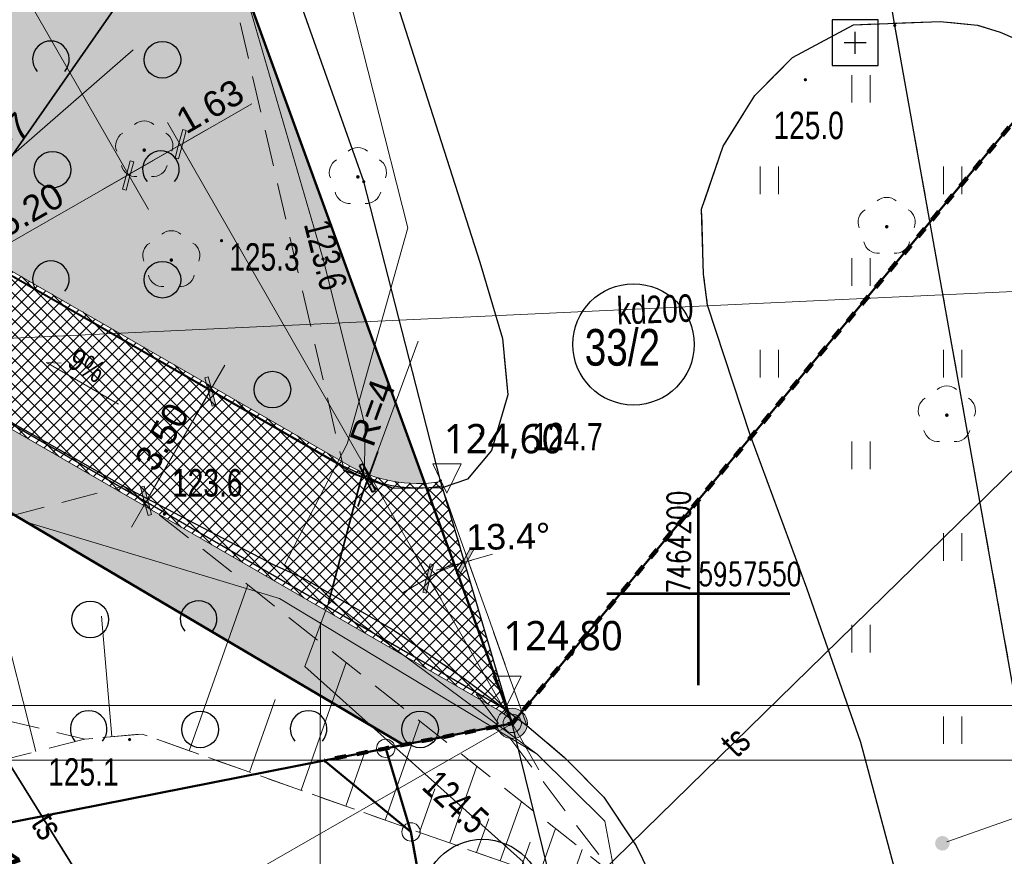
# Model space of a CAD drawing. Header units: metres. Extents: x 7464056 to 7464277, y 5957530 to 5957827.
# Tile 5 of 26: x 7464181 to 7464208, y 5957543 to 5957566. Entities that reach past the tile are written whole.
import ezdxf
from ezdxf.enums import TextEntityAlignment as Align

# ---------------------------------------------------------------- set-up
doc = ezdxf.new("R2010")
doc.units = ezdxf.units.M
doc.header["$MEASUREMENT"] = 0
for name, pattern in [('1', [0.6, 0.3, -0.3]), ('1.0_0.5', [1.5, 1, -0.5]), ('1.5_0.5', [2, 1.5, -0.5]), ('219-500', [0]), ('egug-500', [1, 0.5, -0.5])]:
    doc.linetypes.add(name, pattern=pattern)
doc.layers.get('0').update_dxf_attribs({"color": 2, "linetype": 'CONTINUOUS', "lineweight": 5})
doc.layers.get('Defpoints').update_dxf_attribs({"linetype": 'CONTINUOUS'})
for name, color, linetype in [('000 Inne (niezydentyfikowane)', 7, 'CONTINUOUS'), ('202-punkt graniczny', 1, 'CONTINUOUS'), ('203-punkt graniczny', 7, 'CONTINUOUS'), ('218-kontur użytku gruntowego', 7, 'CONTINUOUS'), ('drzewo liściaste', 7, 'CONTINUOUS'), ('jezdnia', 7, 'CONTINUOUS'), ('krawężnik', 7, 'CONTINUOUS'), ('obudowa ochronna przewodu', 7, 'CONTINUOUS'), ('pikieta naturalna', 7, 'CONTINUOUS'), ('przewód elektroenergetyczny podziemny', 7, 'CONTINUOUS'), ('przewód kanalizacyjny', 7, 'CONTINUOUS'), ('przewód kanalizacyjny-Atr1', 7, 'CONTINUOUS'), ('przewód telekomunikacyjny podziemny', 7, 'CONTINUOUS'), ('przewód telekomunikacyjny podziemny-Atr1', 7, 'CONTINUOUS'), ('przewód wodociągowy', 7, 'CONTINUOUS'), ('rzedna', 7, 'CONTINUOUS'), ('rzedna-Atr2', 7, 'CONTINUOUS'), ('SIATKA_KWADRATOW', 7, 'CONTINUOUS'), ('skarpa nieumocniona', 7, 'CONTINUOUS'), ('Szczegółowa osnowa geodezyjna pozioma', 7, 'CONTINUOUS'), ('trawnik', 7, 'CONTINUOUS'), ('wodociągowe urządzenie techniczne', 7, 'CONTINUOUS'), ('zadrzewienie  zakrzewienie', 7, 'CONTINUOUS')]:
    doc.layers.add(name, color=color, linetype=linetype)
for name, color, linetype, lineweight in [('211-numer działki ewidencyjnej', 7, 'CONTINUOUS', 30), ('219-działka ewidencyjna', 7, 'CONTINUOUS', 30), ('__A-asfalt', 253, 'CONTINUOUS', 5), ('__A-BUDYNEK', 7, 'CONTINUOUS', 35), ('__A-krawężnik', 5, 'CONTINUOUS', 30), ('__A-opisy', 5, 'CONTINUOUS', 20), ('__A-rzędne projektowane', 7, 'CONTINUOUS', 15), ('__A-Wymiary', 7, 'CONTINUOUS', 13), ('__A-zieleń', 3, 'CONTINUOUS', 5), ('_A opisy', 7, 'CONTINUOUS', 20), ('A-Tabelka', 7, 'CONTINUOUS', 18), ('pikieta naturalna-Atr2', 8, 'CONTINUOUS', 9), ('pikieta sztuczna', 8, 'CONTINUOUS', 9), ('pikieta sztuczna-Atr2', 8, 'CONTINUOUS', 9)]:
    doc.layers.add(name, color=color, linetype=linetype, lineweight=lineweight)
doc.styles.add('arial', font='arial.ttf')
doc.styles.add('GENERATED_STYLE_1', font='arial.ttf')
doc.styles.get("Standard").update_dxf_attribs({"font": 'Working1250', "width": 0.75})
doc.styles.add('STYL_ARIAL', font='simplex', dxfattribs={"width": 0.75, "oblique": 0.1})
doc.styles.add('trebuchet', font='trebuc.ttf')
doc.dimstyles.new('250', dxfattribs={"dimscale": 0.1, "dimtxt": 7, "dimasz": 1, "dimexe": 1.25, "dimexo": 0.625, "dimgap": 1.5, "dimtad": 1, "dimzin": 4, "dimdsep": 46, "dimtxsty": 'arial', "dimblk": 'W', "dimcen": 1, "dimse1": 1, "dimse2": 1, "dimclrd": 256, "dimclrt": 7, "dimadec": 1, "dimazin": 0, "dimtm": 1e-09, "dimtfac": 1, "dimtmove": 0, "dimatfit": 0, "dimldrblk": 'W', "dimfxl": 0, "dimlwd": 5, "dimarcsym": 0})
doc.dimstyles.new('500', dxfattribs={"dimscale": 0.1, "dimtxt": 10, "dimasz": 1, "dimexe": 1.25, "dimexo": 0.625, "dimgap": 3, "dimtad": 1, "dimzin": 4, "dimdsep": 46, "dimtxsty": 'arial', "dimblk": 'W', "dimcen": 1, "dimse1": 1, "dimse2": 1, "dimclrd": 256, "dimclrt": 7, "dimadec": 1, "dimazin": 0, "dimtm": 1e-09, "dimtfac": 1, "dimtmove": 0, "dimatfit": 0, "dimldrblk": 'W', "dimfxl": 0, "dimlwd": 5, "dimarcsym": 0})

# ---------------------------------------------------------------- blocks, each defined once
blk = doc.blocks.new('203')
at = {"linetype": 'Continuous', "lineweight": 0}
h = blk.add_hatch(color=0, dxfattribs=at)
edge = h.paths.add_edge_path()
edge.add_arc((0, 0), 0.045, 0, 360)
blk = doc.blocks.new('202')
at = {"color": 0, "linetype": 'Continuous', "lineweight": 0}
blk.add_circle((0, 0), 0.25, dxfattribs=at)
blk = doc.blocks.new('OTZK1')
at = {"color": 0, "linetype": 'Continuous'}
blk.add_circle((0, 0), 0.5, dxfattribs=at)
blk = doc.blocks.new('OTZK2')
at = {"color": 0, "linetype": 'Continuous'}
blk.add_arc((0, 0), 0.5, 318.85, 221.162, dxfattribs=at)
blk = doc.blocks.new('OP021')
at = {"linetype": 'Continuous', "lineweight": 13}
h = blk.add_hatch(color=0, dxfattribs=at)
edge = h.paths.add_edge_path()
edge.add_arc((0, 0), 0.05, 0, 360)
at = {"color": 0, "linetype": 'Continuous', "lineweight": 13}
for centre, start, end in [((0, 0.4), 49.272, 130.728), ((-0.38, 0.124), 121.308, 202.548), ((0.38, 0.124), 337.452, 58.692), ((-0.235, -0.324), 193.221, 274.871), ((0.235, -0.324), 265.129, 346.779)]:
    blk.add_arc(centre, 0.4, start, end, dxfattribs=at)
blk = doc.blocks.new('PW01')
at = {"linetype": 'Continuous', "lineweight": 13}
h = blk.add_hatch(color=0, dxfattribs=at)
edge = h.paths.add_edge_path()
edge.add_arc((0, 0), 0.045, 0, 360)
blk = doc.blocks.new('TU04')
at = {"color": 0, "linetype": 'Continuous', "lineweight": 13}
for p, q in [((0, 0), (0, 0.75)), ((0.5, 0), (0.5, 0.75))]:
    blk.add_line(p, q, dxfattribs=at)
blk = doc.blocks.new('US25')
at = {"linetype": 'Continuous', "lineweight": 0}
h = blk.add_hatch(color=0, dxfattribs=at)
edge = h.paths.add_edge_path()
edge.add_arc((0, 0), 0.2, 0, 360)
blk = doc.blocks.new('OSSP')
at = {"color": 0}
for p, q in [((-0.626, 0.625), (-0.626, -0.625)), ((-0.626, 0.625), (-0.626, -0.625)), ((0.624, 0.625), (-0.626, 0.625)), ((0.624, 0.625), (-0.626, 0.625)), ((0.624, -0.625), (0.624, 0.625)), ((0.624, -0.625), (0.624, 0.625)), ((0, -0.3), (0, 0.3)), ((0, -0.3), (0, 0.3)), ((0.3, 0), (-0.3, 0)), ((0.3, 0), (-0.3, 0)), ((-0.626, -0.625), (0.624, -0.625)), ((-0.626, -0.625), (0.624, -0.625))]:
    blk.add_line(p, q, dxfattribs=at)
blk = doc.blocks.new('W')
h = blk.add_hatch(color=256)
h.paths.add_polyline_path([(0.65, 0), (2.98, 2.33), (2.27, 3.04), (0, 0.76), (0, 0)])
h.paths.add_polyline_path([(0, 0), (0, 0.76), (-0.56, 0.21), (-0.76, 0)])
h.paths.add_polyline_path([(0, -0.65), (0.15, -0.5), (0.65, 0), (0, 0)])
h.paths.add_polyline_path([(-3.39, -2.62), (-2.68, -3.33), (0, -0.65), (0, 0), (-0.76, 0)])
blk.add_hatch(color=256).paths.add_polyline_path([(-3.39, -2.62), (-2.68, -3.33), (0, -0.65), (0, 0), (-0.76, 0)])
for p, q in [((0, -7), (0, 7)), ((-0.56, 0.21), (2.27, 3.04)), ((2.27, 3.04), (2.98, 2.33)), ((-8, 0), (8, 0)), ((-0.56, 0.21), (-3.39, -2.62)), ((0.15, -0.5), (2.98, 2.33)), ((-3.39, -2.62), (-2.68, -3.33)), ((0.15, -0.5), (-2.68, -3.33))]:
    blk.add_line(p, q)
blk = doc.blocks.new('*D45')
at = {"layer": '__A-BUDYNEK', "lineweight": 5, "ltscale": 0.25}
blk.add_line((7464191.013, 5957553.224), (7464192.352, 5957556.887), dxfattribs=at)
at = {"layer": 'Defpoints', "color": 0}
for p in [(7464192.352, 5957556.887), (7464190.979, 5957553.13)]:
    blk.add_point(p, dxfattribs=at)
at = {"layer": '__A-BUDYNEK', "linetype": 'ByBlock', "lineweight": 5, "xscale": 0.1, "yscale": 0.1, "zscale": 0.1, "rotation": 249.9270975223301}
blk.add_blockref('W', (7464190.979, 5957553.13), dxfattribs=at)
at = {"layer": '__A-BUDYNEK', "color": 7, "ltscale": 0.25, "insert": (7464191.107, 5957554.938), "char_height": 0.7, "attachment_point": 5, "rotation": 69.9271, "style": 'arial'}
blk.add_mtext('R=4', dxfattribs=at)
blk = doc.blocks.new('Kota2')
at = {"color": 0}
blk.add_lwpolyline([(-0.386, 0.799), (0, 0), (0.386, 0.799)], close=True, dxfattribs=at)
at = {"color": 0, "style": 'trebuchet'}
blk.add_attdef('POZIOM', (-0.775, 1.071), '', height=1, dxfattribs=at)
blk = doc.blocks.new('*D88')
at = {"layer": '__A-Wymiary', "lineweight": 5, "ltscale": 0.25}
blk.add_line((7464180.029, 5957558.894), (7464184.365, 5957561.383), dxfattribs=at)
at = {"layer": 'Defpoints', "color": 0}
for p in [(7464184.452, 5957561.432), (7464185.001, 5957560.476), (7464180.491, 5957557.888)]:
    blk.add_point(p, dxfattribs=at)
at = {"layer": '__A-Wymiary', "linetype": 'ByBlock', "lineweight": 5, "xscale": 0.1, "yscale": 0.1, "zscale": 0.1}
for p, rotation in [((7464184.452, 5957561.432), 29.84671124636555), ((7464179.942, 5957558.844), 209.8467112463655)]:
    blk.add_blockref('W', p, dxfattribs=dict(at, rotation=rotation))
at = {"layer": '__A-Wymiary', "color": 7, "ltscale": 0.25, "insert": (7464181.761, 5957560.473), "char_height": 0.7, "attachment_point": 5, "rotation": 29.8467, "style": 'arial'}
blk.add_mtext('5.20', dxfattribs=at)
blk = doc.blocks.new('*D89')
at = {"layer": '__A-Wymiary', "lineweight": 5, "ltscale": 0.25}
for p, q in [((7464185.951, 5957562.292), (7464187.818, 5957563.364)), ((7464184.452, 5957561.432), (7464185.864, 5957562.243)), ((7464184.365, 5957561.383), (7464184.279, 5957561.333))]:
    blk.add_line(p, q, dxfattribs=at)
at = {"layer": 'Defpoints', "color": 0}
for p in [(7464184.661, 5957564.339), (7464185.864, 5957562.243), (7464185.001, 5957560.476)]:
    blk.add_point(p, dxfattribs=at)
at = {"layer": '__A-Wymiary', "linetype": 'ByBlock', "lineweight": 5, "xscale": 0.1, "yscale": 0.1, "zscale": 0.1}
for p, rotation in [((7464185.864, 5957562.243), 209.84671123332), ((7464184.452, 5957561.432), 29.84671123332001)]:
    blk.add_blockref('W', p, dxfattribs=dict(at, rotation=rotation))
at = {"layer": '__A-Wymiary', "color": 7, "ltscale": 0.25, "insert": (7464186.675, 5957563.293), "char_height": 0.7, "attachment_point": 5, "rotation": 29.8467, "style": 'arial'}
blk.add_mtext('1.63', dxfattribs=at)
blk = doc.blocks.new('*D90')
at = {"layer": '__A-Wymiary', "lineweight": 5, "ltscale": 0.25}
blk.add_arc((7464194.921, 5957546.461), 15.207, 191.5462, 209.4699, dxfattribs=at)
at = {"layer": 'Defpoints', "color": 0}
for p in [(7464194.92, 5957546.46), (7464189.787, 5957545.447), (7464180.41, 5957541.914), (7464144.12, 5957536.43), (7464171.473, 5957533.006)]:
    blk.add_point(p, dxfattribs=at)
at = {"layer": '__A-Wymiary', "linetype": 'ByBlock', "lineweight": 5, "xscale": 0.1, "yscale": 0.1, "zscale": 0.1}
for p, rotation in [((7464180.002, 5957543.515), 101.3578236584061), ((7464181.731, 5957538.892), 299.6583282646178)]:
    blk.add_blockref('W', p, dxfattribs=dict(at, rotation=rotation))
at = {"layer": '__A-Wymiary', "color": 7, "ltscale": 0.25, "insert": (7464181.443, 5957541.419), "char_height": 1, "attachment_point": 5, "rotation": 290.5081, "style": 'arial'}
blk.add_mtext('18.7%%d', dxfattribs=at)
blk = doc.blocks.new('*D91')
at = {"layer": '__A-Wymiary', "lineweight": 5, "ltscale": 0.25}
for start, end in [(106.4926, 119.8467), (103.9931, 105.2428), (121.0964, 122.3462)]:
    blk.add_arc((7464194.92, 5957546.46), 4.585, start, end, dxfattribs=at)
at = {"layer": 'Defpoints', "color": 0}
for p in [(7464192.96, 5957553.08), (7464192.597, 5957550.509), (7464192.954, 5957550.602), (7464194.92, 5957546.46), (7464195.649, 5957545.19)]:
    blk.add_point(p, dxfattribs=at)
at = {"layer": '__A-Wymiary', "linetype": 'ByBlock', "lineweight": 5, "xscale": 0.1, "yscale": 0.1, "zscale": 0.1}
for p, rotation in [((7464193.618, 5957550.856), 195.8677045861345), ((7464192.638, 5957550.437), 30.47158000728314)]:
    blk.add_blockref('W', p, dxfattribs=dict(at, rotation=rotation))
at = {"layer": '__A-Wymiary', "color": 7, "ltscale": 0.25, "insert": (7464194.814, 5957551.556), "char_height": 0.7, "attachment_point": 5, "rotation": 1.1946, "style": 'arial'}
blk.add_mtext('13.4%%d', dxfattribs=at)
blk = doc.blocks.new('*D95')
at = {"layer": '__A-Wymiary', "lineweight": 5, "ltscale": 0.25}
blk.add_line((7464184.982, 5957552.595), (7464186.63, 5957555.454), dxfattribs=at)
at = {"layer": 'Defpoints', "color": 0}
for p in [(7464186.68, 5957555.54), (7464188.679, 5957554.388), (7464186.93, 5957551.356)]:
    blk.add_point(p, dxfattribs=at)
at = {"layer": '__A-Wymiary', "linetype": 'ByBlock', "lineweight": 5, "xscale": 0.1, "yscale": 0.1, "zscale": 0.1}
for p, rotation in [((7464186.68, 5957555.54), 60.02687390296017), ((7464184.932, 5957552.508), 240.0268739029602)]:
    blk.add_blockref('W', p, dxfattribs=dict(at, rotation=rotation))
at = {"layer": '__A-Wymiary', "color": 7, "ltscale": 0.25, "insert": (7464185.366, 5957554.278), "char_height": 0.7, "attachment_point": 5, "rotation": 60.0269, "style": 'arial'}
blk.add_mtext('3.50', dxfattribs=at)
blk = doc.blocks.new('*D105')
at = {"layer": '__A-Wymiary', "lineweight": 5, "ltscale": 0.25}
blk.add_line((7464179.371, 5957560.304), (7464184.575, 5957564.835), dxfattribs=at)
at = {"layer": 'Defpoints', "color": 0}
for p in [(7464184.575, 5957564.835), (7464179.296, 5957560.238)]:
    blk.add_point(p, dxfattribs=at)
at = {"layer": '__A-Wymiary', "linetype": 'ByBlock', "lineweight": 5, "xscale": 0.1, "yscale": 0.1, "zscale": 0.1, "rotation": 221.0504329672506}
blk.add_blockref('W', (7464179.296, 5957560.238), dxfattribs=at)
at = {"layer": '__A-Wymiary', "color": 7, "ltscale": 0.25, "insert": (7464180.93, 5957562.324), "char_height": 0.7, "attachment_point": 5, "rotation": 41.0504, "style": 'arial'}
blk.add_mtext('R=7', dxfattribs=at)

msp = doc.modelspace()

# ---------------------------------------------------------------- hatches: boundary and pattern name
at = {"layer": '__A-asfalt', "ltscale": 0.25, "transparency": 33554687}
h = msp.add_hatch(dxfattribs=at)
h.set_pattern_fill('ANSI37', color=256, scale=2)
h.set_pattern_definition([(45, (0, 0), (-0.1767766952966, 0.1767766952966), []), (135, (0, 0), (-0.1767766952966, -0.1767766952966), [])])
h.paths.add_polyline_path([(7464165.308, 5957616.788), (7464161.651, 5957601.17), (7464164.394, 5957596.391), (7464167.983, 5957611.811, -0.040843), (7464168.078, 5957612.104), (7464167.995, 5957612.279)])
h.paths.add_polyline_path([(7464159.913, 5957593.75), (7464163.714, 5957587.127), (7464163.818, 5957587.186, -0.20175), (7464163.135, 5957590.985), (7464164.394, 5957596.391), (7464161.651, 5957601.17)])
h.paths.add_polyline_path([(7464192.967, 5957553.056, -0.185973), (7464190.198, 5957553.65), (7464181.138, 5957558.875, -0.132452), (7464178.607, 5957561.411), (7464176.982, 5957564.245), (7464176.878, 5957564.185), (7464175.26, 5957567.004), (7464164.709, 5957585.392), (7464163.714, 5957587.127), (7464159.913, 5957593.75), (7464159.649, 5957592.62, 0.08632), (7464159.138, 5957583.642, -0.007389), (7464159.644, 5957579.751), (7464162.891, 5957571.092), (7464164.524, 5957568.219, 0.034887), (7464166.874, 5957564.931, 0.072384), (7464175.003, 5957558.096), (7464194.588, 5957546.802), (7464194.796, 5957546.645), (7464194.874, 5957546.586)])
at = {"layer": '__A-Wymiary', "ltscale": 0.25, "transparency": 33554687}
h = msp.add_hatch(color=256, dxfattribs=at)
h.dxf.hatch_style = 1
edge = h.paths.add_edge_path()
edge.add_arc((7464194.92, 5957546.46), 0.414, 0, 360)
at = {"layer": '__A-zieleń', "ltscale": 0.25, "transparency": 33554687}
h = msp.add_hatch(dxfattribs=at)
h.set_pattern_fill('CROSS', color=3)
h.paths.add_polyline_path([(7464180.772, 5957585.326), (7464176.219, 5957582.7, 0.404752), (7464175.188, 5957578.744), (7464180.273, 5957569.88), (7464179.77, 5957569.592), (7464175.26, 5957567.004), (7464176.878, 5957564.185), (7464176.982, 5957564.245), (7464178.607, 5957561.411, 0.132452), (7464181.138, 5957558.875), (7464190.198, 5957553.65, 0.157641), (7464192.536, 5957553.012), (7464180.799, 5957585.27), (7464180.772, 5957585.326)])
h = msp.add_hatch(dxfattribs=at)
h.set_pattern_fill('CROSS', color=3)
h.paths.add_polyline_path([(7464194.874, 5957546.586), (7464194.796, 5957546.645), (7464194.588, 5957546.802), (7464175.003, 5957558.096, -0.085443), (7464166.6, 5957565.064, 0.13739), (7464161.277, 5957568.633), (7464166.573, 5957560.859), (7464191.953, 5957545.875), (7464194.92, 5957546.46), (7464194.874, 5957546.586)])

# ---------------------------------------------------------------- linework, layer by layer
at = {"linetype": 'Continuous', "lineweight": 30}
for centre in [(7464198.231, 5957556.8), (7464194.113, 5957541.644)]:
    msp.add_circle(centre, 1.654, dxfattribs=at)
at = {"layer": '000 Inne (niezydentyfikowane)', "color": 7, "linetype": 'Continuous', "lineweight": 13}
for p, q in [((7464181.92, 5957545.69), (7464180.35, 5957551.88)), ((7464186.11, 5957545.71), (7464187.71, 5957550.24)), ((7464184, 5957546.1), (7464183.71, 5957549.39)), ((7464189.16, 5957544.64), (7464190.39, 5957548.12)), ((7464187.75, 5957545.13), (7464188.45, 5957547.11)), ((7464191.45, 5957543.82), (7464192.4, 5957546.52)), ((7464190.38, 5957544.2), (7464190.92, 5957545.73)), ((7464193.22, 5957543.2), (7464193.96, 5957545.29)), ((7464192.39, 5957543.49), (7464192.81, 5957544.68)), ((7464194.59, 5957542.71), (7464195.17, 5957544.33)), ((7464193.95, 5957542.94), (7464194.28, 5957543.86)), ((7464195.66, 5957542.33), (7464196.1, 5957543.59)), ((7464195.16, 5957542.51), (7464195.41, 5957543.22)), ((7464196.48, 5957542.04), (7464196.83, 5957543.02))]:
    msp.add_line(p, q, dxfattribs=at)
at = {"layer": '000 Inne (niezydentyfikowane)', "color": 253, "linetype": '1', "lineweight": 100, "flags": 128}
msp.add_lwpolyline([(7464096.51, 5957762.918), (7464119.97, 5957723.029), (7464129.82, 5957706.056), (7464158.016, 5957657.47), (7464158.056, 5957657.401), (7464162.94, 5957648.984), (7464162.981, 5957648.914), (7464176.492, 5957625.631), (7464176.499, 5957625.621), (7464182.663, 5957614.998), (7464186.213, 5957609.558), (7464195.967, 5957590.719), (7464195.97, 5957590.71), (7464198.51, 5957586.21), (7464201.941, 5957582.25), (7464205.521, 5957578.87), (7464209.991, 5957575.1), (7464215.369, 5957570.98), (7464206.32, 5957560.132), (7464194.92, 5957546.46), (7464194.899, 5957546.456), (7464191.954, 5957545.875), (7464191.47, 5957545.78), (7464189.787, 5957545.447)], dxfattribs=at)
at = {"layer": '000 Inne (niezydentyfikowane)', "color": 56, "linetype": 'Continuous', "lineweight": 50, "flags": 128}
for points in [[(7464129.82, 5957706.056), (7464158.016, 5957657.47), (7464158.056, 5957657.401), (7464162.94, 5957648.984), (7464162.981, 5957648.914), (7464176.492, 5957625.631), (7464176.499, 5957625.621), (7464182.663, 5957614.998), (7464186.213, 5957609.558), (7464195.967, 5957590.719), (7464195.97, 5957590.71), (7464198.51, 5957586.21), (7464201.941, 5957582.25), (7464205.521, 5957578.87), (7464209.991, 5957575.1), (7464215.369, 5957570.98), (7464206.32, 5957560.132), (7464194.92, 5957546.46), (7464180.799, 5957585.27), (7464167.995, 5957612.279), (7464163.514, 5957619.798), (7464156.208, 5957632.058), (7464149.275, 5957643.692), (7464129.849, 5957676.292)], [(7464126.431, 5957614.494), (7464156.208, 5957632.058), (7464163.514, 5957619.798), (7464156.749, 5957590.749), (7464156.689, 5957582.483), (7464160.044, 5957570.443), (7464166.573, 5957560.859), (7464191.954, 5957545.875), (7464191.47, 5957545.78), (7464189.787, 5957545.447), (7464144.12, 5957536.43), (7464125.18, 5957539.755)], [(7464193.823, 5957534.207), (7464192.159, 5957543.5), (7464191.47, 5957545.78), (7464191.954, 5957545.875), (7464194.899, 5957546.456), (7464194.92, 5957546.46), (7464206.32, 5957560.132), (7464215.369, 5957570.98), (7464222.136, 5957534.374)], [(7464125.18, 5957539.755), (7464144.12, 5957536.43), (7464189.787, 5957545.447), (7464192.159, 5957543.5), (7464193.823, 5957534.207)]]:
    msp.add_lwpolyline(points, dxfattribs=at)
at = {"layer": '000 Inne (niezydentyfikowane)', "color": 253, "linetype": '1', "lineweight": 13, "flags": 128}
msp.add_lwpolyline([(7464125.18, 5957539.755), (7464144.12, 5957536.43), (7464189.787, 5957545.447), (7464191.47, 5957545.78), (7464191.954, 5957545.875), (7464194.899, 5957546.456), (7464194.92, 5957546.46), (7464206.32, 5957560.132), (7464215.369, 5957570.98), (7464209.991, 5957575.1), (7464205.521, 5957578.87), (7464201.941, 5957582.25), (7464198.51, 5957586.21), (7464195.97, 5957590.71), (7464195.967, 5957590.719), (7464186.213, 5957609.558), (7464182.663, 5957614.998), (7464176.499, 5957625.621), (7464176.492, 5957625.631), (7464162.981, 5957648.914), (7464162.94, 5957648.984), (7464158.056, 5957657.401), (7464158.016, 5957657.47)], dxfattribs=at)
at = {"layer": '000 Inne (niezydentyfikowane)', "color": 56, "linetype": 'Continuous', "lineweight": 50, "flags": 128}
for points in [[(7464194.92, 5957546.46), (7464194.899, 5957546.456), (7464191.954, 5957545.875), (7464166.573, 5957560.859), (7464160.044, 5957570.443), (7464156.689, 5957582.483), (7464156.749, 5957590.749), (7464163.514, 5957619.798), (7464167.995, 5957612.279), (7464180.799, 5957585.27)], [(7464192.159, 5957543.5), (7464189.787, 5957545.447), (7464191.47, 5957545.78)]]:
    msp.add_lwpolyline(points, close=True, dxfattribs=at)
at = {"layer": '000 Inne (niezydentyfikowane)', "color": 253, "linetype": '1', "lineweight": 25, "flags": 128}
msp.add_lwpolyline([(7464189.787, 5957545.447), (7464144.12, 5957536.43), (7464125.18, 5957539.755)], dxfattribs=at)
at = {"layer": '218-kontur użytku gruntowego', "color": 3, "linetype": 'egug-500', "lineweight": 18, "flags": 128}
for points in [[(7464190.87, 5957561.24), (7464183.09, 5957583.2)], [(7464183.09, 5957583.2), (7464190.87, 5957561.24)], [(7464203.34, 5957577.44), (7464205.36, 5957565.5)], [(7464205.36, 5957565.5), (7464203.34, 5957577.44)], [(7464205.36, 5957565.5), (7464210.939, 5957534.308)], [(7464210.939, 5957534.308), (7464205.36, 5957565.5)], [(7464192.96, 5957553.08), (7464190.87, 5957561.24)], [(7464190.87, 5957561.24), (7464192.96, 5957553.08)], [(7464194.92, 5957546.46), (7464192.96, 5957553.08)], [(7464192.96, 5957553.08), (7464194.92, 5957546.46)], [(7464191.47, 5957545.78), (7464194.92, 5957546.46)], [(7464194.92, 5957546.46), (7464191.47, 5957545.78)], [(7464165.2, 5957540.59), (7464191.47, 5957545.78)], [(7464191.47, 5957545.78), (7464165.2, 5957540.59)], [(7464191.47, 5957545.78), (7464192.16, 5957543.5)], [(7464192.16, 5957543.5), (7464191.47, 5957545.78)], [(7464192.16, 5957543.5), (7464193.824, 5957534.207)], [(7464193.824, 5957534.207), (7464192.16, 5957543.5)]]:
    msp.add_lwpolyline(points, dxfattribs=at)
at = {"layer": '219-działka ewidencyjna', "color": 7, "linetype": '219-500', "flags": 128}
for points in [[(7464190.87, 5957561.24), (7464183.09, 5957583.2)], [(7464205.36, 5957565.5), (7464203.34, 5957577.44)], [(7464210.939, 5957534.308), (7464205.36, 5957565.5)], [(7464192.96, 5957553.08), (7464190.87, 5957561.24)], [(7464194.92, 5957546.46), (7464192.96, 5957553.08)], [(7464194.92, 5957546.46), (7464191.47, 5957545.78)], [(7464197.923, 5957534.231), (7464194.92, 5957546.46)], [(7464144.12, 5957536.43), (7464191.47, 5957545.78)], [(7464191.47, 5957545.78), (7464192.16, 5957543.5)], [(7464192.16, 5957543.5), (7464193.824, 5957534.207)]]:
    msp.add_lwpolyline(points, dxfattribs=at)
at = {"layer": '__A-krawężnik', "color": 7, "lineweight": 15, "ltscale": 0.25}
for p, q in [((7464181.138, 5957558.875), (7464190.413, 5957553.526)), ((7464175.003, 5957558.096), (7464194.594, 5957546.797)), ((7464194.594, 5957546.797), (7464194.874, 5957546.586))]:
    msp.add_line(p, q, dxfattribs=at)
at = {"layer": '__A-krawężnik', "color": 7, "ltscale": 0.25}
for p, q in [((7464181.078, 5957558.771), (7464190.353, 5957553.422)), ((7464175.063, 5957558.2), (7464194.66, 5957546.898)), ((7464194.66, 5957546.898), (7464194.799, 5957546.793))]:
    msp.add_line(p, q, dxfattribs=at)
msp.add_arc((7464192.352, 5957556.887), 4, 240.0269, 279.347, dxfattribs=at)
at = {"layer": '__A-krawężnik', "color": 7, "lineweight": 15, "ltscale": 0.25}
msp.add_arc((7464192.352, 5957556.887), 3.88, 240.0269, 279.1247, dxfattribs=at)
at = {"layer": '__A-Wymiary', "ltscale": 0.25}
for p, q in [((7464169.219, 5957587.98), (7464185.001, 5957560.476)), ((7464185.516, 5957562.85), (7464195.649, 5957545.19)), ((7464194.92, 5957546.46), (7464171.473, 5957533.006))]:
    msp.add_line(p, q, dxfattribs=at)
msp.add_circle((7464194.92, 5957546.46), 0.414, dxfattribs=at)
at = {"layer": '_A opisy', "ltscale": 0.25}
for p, q in [((7464182.209, 5957556.307), (7464184.175, 5957555.173)), ((7464182.215, 5957556.31), (7464182.614, 5957556.285))]:
    msp.add_line(p, q, dxfattribs=at)
at = {"layer": 'A-Tabelka', "ltscale": 5}
for points in [[(7464139.412, 5957545.455), (7464244.412, 5957545.455), (7464244.412, 5957619.705), (7464139.412, 5957619.705)], [(7464145.412, 5957546.949), (7464242.912, 5957546.949), (7464242.912, 5957618.211), (7464145.412, 5957618.211)]]:
    msp.add_lwpolyline(points, close=True, dxfattribs=at)
at = {"layer": 'jezdnia', "color": 7, "linetype": '1.5_0.5', "lineweight": 18, "flags": 128}
for points in [[(7464086.851, 5957757.258), (7464091.92, 5957748.72), (7464093.17, 5957746.61), (7464100.88, 5957733.62), (7464109.13, 5957719.6), (7464117.32, 5957705.91), (7464124.79, 5957693.36), (7464131.59, 5957681.85), (7464137.77, 5957671.55), (7464145.7, 5957658.29), (7464153.31, 5957645.2), (7464161.81, 5957630.88), (7464165.59, 5957624.29), (7464166.01, 5957623.09), (7464166.28, 5957621.51), (7464166.24, 5957620.22), (7464165.92, 5957618.44), (7464168.97, 5957613.22), (7464169.49, 5957613.31), (7464170.42, 5957613.31), (7464171.31, 5957612.99), (7464172.23, 5957612.07), (7464174.42, 5957607.65), (7464180.26, 5957595.46), (7464181.97, 5957591.93), (7464181.97, 5957591.41), (7464181.65, 5957590.58), (7464181.19, 5957590.07), (7464180.8, 5957589.72), (7464180.45, 5957589.49), (7464177.71, 5957587.72), (7464174.48, 5957585.62), (7464174.04, 5957585.45), (7464173.25, 5957585.36), (7464172.37, 5957585.5), (7464170.33, 5957586.19), (7464174.29, 5957579.29), (7464174.66, 5957580.9), (7464175.14, 5957581.82), (7464175.95, 5957582.64), (7464182.63, 5957586.49), (7464183.82, 5957586.55), (7464184.39, 5957586.13), (7464185.16, 5957585.13), (7464186.91, 5957580.49), (7464187.35, 5957579.06), (7464188.33, 5957575.91), (7464191.48, 5957567.03), (7464194.04, 5957559.04), (7464194.66, 5957556.96), (7464194.8, 5957555.42), (7464194.36, 5957553.91), (7464193.7, 5957553.12), (7464193.01, 5957552.89), (7464195.32, 5957546.4), (7464196.35, 5957545.53), (7464197.42, 5957544.45), (7464198.3, 5957543.12), (7464199.02, 5957541.65), (7464199.69, 5957539.99), (7464200.28, 5957536.84), (7464200.881, 5957534.249)], [(7464200.14, 5957558.72), (7464200.09, 5957560.49), (7464200.68, 5957562.21), (7464201.54, 5957563.59), (7464202.57, 5957564.63), (7464204.23, 5957565.52), (7464206.6, 5957565.61), (7464207.62, 5957565.51), (7464208.24, 5957565.32), (7464209.37, 5957564.83), (7464210.62, 5957564.06), (7464213.5, 5957562.33), (7464216.41, 5957560.66), (7464222.77, 5957557.91), (7464227.76, 5957555.97), (7464230.08, 5957555.14), (7464231.55, 5957554.66), (7464232.32, 5957554.38), (7464232.84, 5957553.46), (7464233.3, 5957552.55), (7464233.62, 5957551.65), (7464234.52, 5957549.14), (7464235.06, 5957547.26), (7464235.3, 5957545.14), (7464235.28, 5957543.78), (7464235.13, 5957542.29), (7464234.69, 5957540.78), (7464234.3, 5957539.36), (7464234.06, 5957538.68), (7464233.33, 5957537.27), (7464232.89, 5957536.68), (7464232.32, 5957536.12), (7464230.405, 5957534.423)], [(7464209.006, 5957534.297), (7464207.63, 5957536.11), (7464206.47, 5957538.08), (7464205.76, 5957540.98), (7464204.43, 5957545.94), (7464202.96, 5957550.15), (7464201.41, 5957554.33), (7464200.25, 5957557.87), (7464200.14, 5957558.72)]]:
    msp.add_lwpolyline(points, dxfattribs=at)
msp.add_lwpolyline([(7464175.08, 5957566.94), (7464168.12, 5957579.06), (7464164.6, 5957585.2), (7464164.05, 5957586.08), (7464163.49, 5957587.16), (7464163.17, 5957588.47), (7464163.09, 5957590.54), (7464163.17, 5957592.05), (7464163.8, 5957595.25), (7464165.08, 5957600.48), (7464167.34, 5957609.47), (7464167.73, 5957610.98), (7464167.99, 5957612.28), (7464168.48, 5957612.9), (7464168.97, 5957613.22), (7464165.92, 5957618.44), (7464165.25, 5957616.11), (7464164.7, 5957613.53), (7464161.91, 5957601.58), (7464159.06, 5957589.68), (7464158.91, 5957588.78), (7464158.88, 5957587.14), (7464159.08, 5957584.49), (7464159.56, 5957581.48), (7464159.93, 5957579.62), (7464160.1, 5957579.06), (7464160.48, 5957577.81), (7464161.22, 5957574.98), (7464162.46, 5957571.47), (7464164.25, 5957568.18), (7464166.47, 5957565.3), (7464169.08, 5957562.56), (7464171.1, 5957560.79), (7464173.39, 5957559.16), (7464176.91, 5957557.14), (7464184.31, 5957552.93), (7464188.42, 5957550.79), (7464189.21, 5957550.43), (7464191.67, 5957549.01), (7464193.61, 5957547.69), (7464195.32, 5957546.4), (7464193.01, 5957552.89), (7464191.65, 5957552.87), (7464190.31, 5957553.48), (7464175.47, 5957562.01), (7464174.72, 5957562.88), (7464174.26, 5957564.06), (7464174.2, 5957565.3), (7464174.58, 5957566.25)], close=True, dxfattribs=at)
at = {"layer": 'krawężnik', "color": 7, "linetype": 'Continuous', "lineweight": 25, "flags": 128}
for points in [[(7464182.63, 5957586.49), (7464183.82, 5957586.55), (7464184.39, 5957586.13), (7464185.16, 5957585.13), (7464186.91, 5957580.49), (7464187.35, 5957579.06), (7464188.33, 5957575.91), (7464191.48, 5957567.03), (7464194.04, 5957559.04), (7464194.66, 5957556.96), (7464194.8, 5957555.42), (7464194.36, 5957553.91), (7464193.7, 5957553.12), (7464193.01, 5957552.89)], [(7464164.25, 5957568.18), (7464166.47, 5957565.3), (7464169.08, 5957562.56), (7464171.1, 5957560.79), (7464173.39, 5957559.16), (7464176.91, 5957557.14), (7464184.31, 5957552.93), (7464188.42, 5957550.79), (7464189.21, 5957550.43), (7464191.67, 5957549.01), (7464193.61, 5957547.69), (7464195.32, 5957546.4)], [(7464193.01, 5957552.89), (7464191.65, 5957552.87), (7464190.31, 5957553.48), (7464175.47, 5957562.01), (7464174.72, 5957562.88), (7464174.26, 5957564.06), (7464174.2, 5957565.3), (7464174.58, 5957566.25), (7464175.08, 5957566.94)], [(7464209.006, 5957534.297), (7464207.63, 5957536.11), (7464206.47, 5957538.08), (7464205.76, 5957540.98), (7464204.43, 5957545.94), (7464202.96, 5957550.15), (7464201.41, 5957554.33), (7464200.25, 5957557.87), (7464200.14, 5957558.72), (7464200.09, 5957560.49), (7464200.68, 5957562.21), (7464201.54, 5957563.59), (7464202.57, 5957564.63), (7464204.23, 5957565.52), (7464206.6, 5957565.61), (7464207.62, 5957565.51), (7464208.24, 5957565.32), (7464209.37, 5957564.83)], [(7464195.32, 5957546.4), (7464196.35, 5957545.53), (7464197.42, 5957544.45), (7464198.3, 5957543.12), (7464199.02, 5957541.65), (7464199.69, 5957539.99), (7464200.28, 5957536.84), (7464200.881, 5957534.249)]]:
    msp.add_lwpolyline(points, dxfattribs=at)
at = {"layer": 'obudowa ochronna przewodu', "color": 7, "linetype": 'Continuous', "lineweight": 35, "flags": 128}
for points in [[(7464196.882, 5957534.225), (7464196.16, 5957537.22), (7464183.01, 5957542.44), (7464180.69, 5957546.16), (7464179.77, 5957551.46), (7464179.51, 5957554.12), (7464180.59, 5957560.99), (7464184.89, 5957567.15), (7464179.45, 5957579.66), (7464179.25, 5957580.12)], [(7464273.574, 5957564.802), (7464257.08, 5957562.54), (7464246.96, 5957563.12), (7464224.21, 5957568.66), (7464196.9, 5957541.96), (7464194.53, 5957540.62), (7464196.178, 5957534.221)], [(7464273.574, 5957564.802), (7464257.08, 5957562.54), (7464246.96, 5957563.12), (7464224.21, 5957568.66), (7464196.9, 5957541.96), (7464194.53, 5957540.62), (7464196.178, 5957534.221)], [(7464273.574, 5957564.802), (7464257.08, 5957562.54), (7464246.96, 5957563.12), (7464224.21, 5957568.66), (7464196.9, 5957541.96), (7464194.53, 5957540.62), (7464196.178, 5957534.221)], [(7464273.574, 5957564.802), (7464257.08, 5957562.54), (7464246.96, 5957563.12), (7464224.21, 5957568.66), (7464196.9, 5957541.96), (7464194.53, 5957540.62), (7464196.178, 5957534.221)], [(7464189.91, 5957549.75), (7464190.89, 5957553.48)]]:
    msp.add_lwpolyline(points, dxfattribs=at)
at = {"layer": 'przewód elektroenergetyczny podziemny', "color": 1, "linetype": 'Continuous', "lineweight": 18, "flags": 128}
for points in [[(7464198.519, 5957534.235), (7464197.84, 5957535.9), (7464197.3, 5957537.03), (7464195.22, 5957542.68), (7464189.26, 5957548.01), (7464189.91, 5957549.75), (7464190.89, 5957553.48), (7464190.91, 5957554.57), (7464189.76, 5957559.13), (7464187.22, 5957567.86), (7464186.59, 5957569.43), (7464183.38, 5957577.47), (7464182.86, 5957579.06), (7464180.99, 5957584.74), (7464178.47, 5957589.84), (7464169.34, 5957607.61), (7464167.33, 5957611.16), (7464164.77, 5957616.16), (7464161.16, 5957621.94), (7464156, 5957630.1), (7464149.38, 5957641.57), (7464141.13, 5957655.81), (7464133.08, 5957670.35)], [(7464199.184, 5957534.239), (7464199.16, 5957534.37), (7464198.51, 5957537.91), (7464197.94, 5957540.83), (7464197.91, 5957541.32), (7464197.45, 5957543.79), (7464195.6, 5957545.62), (7464190.66, 5957549.28), (7464188.71, 5957550.79), (7464190.42, 5957554.09), (7464192.07, 5957559.98), (7464190.2, 5957567.37), (7464189.12, 5957571.34), (7464187.67, 5957574.08), (7464185.65, 5957578.93), (7464183.21, 5957584.98), (7464181.6, 5957586.09), (7464179.87, 5957589.53), (7464181.4, 5957591.26), (7464179.26, 5957595.81), (7464177.83, 5957598.49), (7464170.01, 5957612.95), (7464165.43, 5957619.94), (7464165.01, 5957622.57)], [(7464171.83, 5957558.53), (7464173.65, 5957556.77), (7464181.73, 5957551.93), (7464188.57, 5957549.87), (7464195.6, 5957545.62)]]:
    msp.add_lwpolyline(points, dxfattribs=at)
at = {"layer": 'przewód kanalizacyjny', "color": 34, "linetype": 'Continuous', "lineweight": 18, "flags": 128}
msp.add_lwpolyline([(7464175.46, 5957556.7), (7464217.76, 5957558.67), (7464228.52, 5957543.1), (7464232.32, 5957544.24), (7464265.87, 5957554.27)], dxfattribs=at)
at = {"layer": 'przewód telekomunikacyjny podziemny', "color": 30, "linetype": 'Continuous', "lineweight": 18, "flags": 128}
for points in [[(7464179.25, 5957580.12), (7464179.45, 5957579.66), (7464184.89, 5957567.15), (7464180.59, 5957560.99), (7464179.51, 5957554.12), (7464179.77, 5957551.46), (7464180.69, 5957546.16), (7464183.01, 5957542.44), (7464196.16, 5957537.22), (7464196.882, 5957534.225)], [(7464273.574, 5957564.802), (7464257.08, 5957562.54), (7464246.96, 5957563.12), (7464224.21, 5957568.66), (7464196.9, 5957541.96), (7464194.53, 5957540.62), (7464196.178, 5957534.221)]]:
    msp.add_lwpolyline(points, dxfattribs=at)
at = {"layer": 'przewód wodociągowy', "color": 5, "linetype": 'Continuous', "lineweight": 18, "flags": 128}
for points in [[(7464189.664, 5957534.182), (7464189.69, 5957549.22)], [(7464218.66, 5957547.41), (7464206.78, 5957543.23)]]:
    msp.add_lwpolyline(points, dxfattribs=at)
at = {"layer": 'SIATKA_KWADRATOW', "color": 7, "const_width": 0.065}
for points in [[(7464200, 5957547.5), (7464200, 5957552.5)], [(7464197.5, 5957550), (7464202.5, 5957550)]]:
    msp.add_lwpolyline(points, dxfattribs=at)
at = {"layer": 'SIATKA_KWADRATOW', "color": 7}
msp.add_point((7464200, 5957550), dxfattribs=at)
at = {"layer": 'skarpa nieumocniona', "color": 7, "linetype": '1.0_0.5', "lineweight": 18, "flags": 128}
msp.add_lwpolyline([(7464197.72, 5957542.31), (7464198.83, 5957541.21), (7464184.82, 5957546.17), (7464183.26, 5957546.03), (7464159.79, 5957540.09), (7464151.07, 5957537.79), (7464149.74, 5957535.43), (7464149.25, 5957533.94), (7464145.76, 5957533.92), (7464145.2, 5957534.35), (7464141.99, 5957536.8), (7464146.52, 5957537.18), (7464147.33, 5957540.02), (7464150.7, 5957544.03), (7464184.31, 5957552.93)], close=True, dxfattribs=at)
msp.add_lwpolyline([(7464197.72, 5957542.31), (7464198.83, 5957541.21), (7464184.82, 5957546.17), (7464183.26, 5957546.03), (7464159.79, 5957540.09), (7464151.07, 5957537.79), (7464149.74, 5957535.43), (7464149.25, 5957533.94), (7464145.76, 5957533.92), (7464145.2, 5957534.35), (7464141.99, 5957536.8), (7464146.52, 5957537.18), (7464147.33, 5957540.02), (7464150.7, 5957544.03), (7464184.31, 5957552.93)], close=True, dxfattribs=at)
at = {"layer": 'trawnik', "color": 7, "linetype": '1.0_0.5', "lineweight": 18, "flags": 128}
msp.add_lwpolyline([(7464207.62, 5957565.51), (7464208.24, 5957565.32), (7464209.37, 5957564.83), (7464210.62, 5957564.06), (7464213.5, 5957562.33), (7464216.41, 5957560.66), (7464222.77, 5957557.91), (7464227.76, 5957555.97), (7464230.08, 5957555.14), (7464231.55, 5957554.66), (7464232.32, 5957554.38), (7464232.84, 5957553.46), (7464233.3, 5957552.55), (7464233.62, 5957551.65), (7464234.52, 5957549.14), (7464235.06, 5957547.26), (7464235.3, 5957545.14), (7464235.28, 5957543.78), (7464235.13, 5957542.29), (7464234.69, 5957540.78), (7464234.3, 5957539.36), (7464234.06, 5957538.68), (7464233.33, 5957537.27), (7464232.89, 5957536.68), (7464232.32, 5957536.12), (7464230.4, 5957534.42), (7464209.01, 5957534.3), (7464207.63, 5957536.11), (7464206.47, 5957538.08), (7464205.76, 5957540.98), (7464204.43, 5957545.94), (7464202.96, 5957550.15), (7464201.41, 5957554.33), (7464200.25, 5957557.87), (7464200.14, 5957558.72), (7464200.09, 5957560.49), (7464200.68, 5957562.21), (7464201.54, 5957563.59), (7464202.57, 5957564.63), (7464204.23, 5957565.52), (7464206.6, 5957565.61)], close=True, dxfattribs=at)
at = {"layer": 'zadrzewienie  zakrzewienie', "color": 7, "linetype": '1.0_0.5', "lineweight": 18, "flags": 128}
for points in [[(7464182.63, 5957586.49), (7464175.95, 5957582.64), (7464175.14, 5957581.82), (7464174.66, 5957580.9), (7464174.29, 5957579.29), (7464174.42, 5957579.06), (7464179.77, 5957569.74), (7464175.08, 5957566.94), (7464175.47, 5957562.01), (7464190.31, 5957553.48)], [(7464184.31, 5957552.93), (7464176.91, 5957557.14), (7464173.39, 5957559.16), (7464171.1, 5957560.79), (7464166.23, 5957559.3), (7464165.91, 5957554.65), (7464163.32, 5957550.79), (7464183.26, 5957546.03), (7464184.82, 5957546.17), (7464198.83, 5957541.21), (7464197.72, 5957542.31), (7464193.61, 5957547.69), (7464191.67, 5957549.01), (7464189.21, 5957550.43), (7464188.42, 5957550.79)]]:
    msp.add_lwpolyline(points, close=True, dxfattribs=at)

# ---------------------------------------------------------------- block references
at = {"layer": '202-punkt graniczny', "color": 7, "linetype": 'Continuous', "lineweight": 18}
for p in [(7464194.92, 5957546.46), (7464191.47, 5957545.78), (7464192.16, 5957543.5)]:
    msp.add_blockref('202', p, dxfattribs=at)
at = {"layer": '203-punkt graniczny', "color": 7, "linetype": 'Continuous', "lineweight": 18}
for p in [(7464205.36, 5957565.5), (7464190.87, 5957561.24), (7464192.96, 5957553.08)]:
    msp.add_blockref('203', p, dxfattribs=at)
at = {"layer": '__A-rzędne projektowane'}
ref = msp.add_blockref('Kota2', (7464193.138, 5957552.74), dxfattribs=dict(at, zscale=0.6))
ref.add_attrib('Poziom', '124,60', (7464193.056, 5957553.829), dxfattribs={"layer": '0', "color": 0, "height": 0.8, "style": 'trebuchet'})
ref = msp.add_blockref('Kota2', (7464194.775, 5957546.949), dxfattribs=dict(at, zscale=0.6))
ref.add_attrib('Poziom', '124,80', (7464194.68, 5957548.455), dxfattribs={"layer": '0', "color": 0, "height": 0.8, "style": 'trebuchet'})
at = {"layer": 'drzewo liściaste', "color": 94, "linetype": 'Continuous', "lineweight": 18}
for p in [(7464184.88, 5957562.1), (7464190.71, 5957561.37), (7464205.14, 5957560.01), (7464185.62, 5957559.1), (7464206.78, 5957554.87)]:
    msp.add_blockref('OP021', p, dxfattribs=at)
at = {"layer": 'pikieta naturalna', "color": 7, "linetype": 'Continuous', "lineweight": 13}
for p in [(7464202.92, 5957564.02), (7464186.99, 5957559.63), (7464184.48, 5957546.02)]:
    msp.add_blockref('PW01', p, dxfattribs=at)
at = {"layer": 'pikieta sztuczna', "color": 7, "linetype": 'Continuous', "lineweight": 13}
for p in [(7464194.07, 5957554.36), (7464185.43, 5957552.17)]:
    msp.add_blockref('PW01', p, dxfattribs=at)
at = {"layer": 'rzedna', "color": 1, "linetype": 'Continuous', "lineweight": 18}
msp.add_blockref('PW01', (7464189.76, 5957559.13), dxfattribs=at)
at = {"layer": 'Szczegółowa osnowa geodezyjna pozioma', "color": 7, "linetype": 'Continuous', "lineweight": 18}
msp.add_blockref('OSSP', (7464204.28, 5957565.03), dxfattribs=at)
at = {"layer": 'trawnik', "color": 7, "linetype": 'Continuous', "lineweight": 18}
for p in [(7464204.189, 5957563.399), (7464201.689, 5957560.899), (7464206.689, 5957560.899), (7464204.189, 5957558.399), (7464201.689, 5957555.899), (7464206.689, 5957555.899), (7464204.189, 5957553.399), (7464206.689, 5957550.899), (7464204.189, 5957548.399), (7464206.689, 5957545.899)]:
    msp.add_blockref('TU04', p, dxfattribs=at)
at = {"layer": 'wodociągowe urządzenie techniczne', "color": 5, "linetype": 'Continuous', "lineweight": 18}
msp.add_blockref('US25', (7464206.66, 5957543.19), dxfattribs=at)
at = {"layer": 'zadrzewienie  zakrzewienie', "color": 7, "linetype": 'Continuous', "lineweight": 18}
for name, p in [('OTZK2', (7464182.334, 5957564.577)), ('OTZK1', (7464185.376, 5957564.566)), ('OTZK1', (7464182.376, 5957561.566)), ('OTZK2', (7464185.334, 5957561.577)), ('OTZK2', (7464182.334, 5957558.577)), ('OTZK1', (7464185.376, 5957558.566)), ('OTZK1', (7464188.376, 5957555.566)), ('OTZK1', (7464183.406, 5957549.296)), ('OTZK2', (7464186.364, 5957549.307)), ('OTZK2', (7464183.364, 5957546.307)), ('OTZK1', (7464186.406, 5957546.296)), ('OTZK2', (7464189.364, 5957546.307)), ('OTZK1', (7464192.406, 5957546.296))]:
    msp.add_blockref(name, p, dxfattribs=at)

# ---------------------------------------------------------------- texts
at = {"layer": '211-numer działki ewidencyjnej', "color": 7, "linetype": 'Continuous', "lineweight": 18, "width": 0.79}
msp.add_text('33/2', height=1, dxfattribs=at).set_placement((7464196.9, 5957556.22))
at = {"layer": '__A-opisy', "color": 7, "style": 'GENERATED_STYLE_1', "width": 0.8}
msp.add_text('9%%%', height=0.6, rotation=330, dxfattribs=at).set_placement((7464182.745, 5957556.209))
at = {"layer": 'pikieta naturalna-Atr2', "color": 7, "width": 0.765}
for s, p in [('125.0', (7464202.05, 5957562.4)), ('125.3', (7464187.2, 5957558.81)), ('125.1', (7464182.26, 5957544.76))]:
    msp.add_text(s, height=0.75, dxfattribs=at).set_placement(p)
at = {"layer": 'pikieta sztuczna-Atr2', "color": 7, "width": 0.765}
for s, p in [('124.7', (7464195.47, 5957553.91)), ('123.6', (7464185.64, 5957552.65))]:
    msp.add_text(s, height=0.75, dxfattribs=at).set_placement(p)
at = {"layer": 'przewód kanalizacyjny-Atr1', "color": 34, "width": 0.765}
msp.add_text('kd200', height=0.75, rotation=2.29, dxfattribs=at).set_placement((7464197.79, 5957557.34))
at = {"layer": 'przewód telekomunikacyjny podziemny-Atr1', "color": 30, "width": 0.765}
for rotation, p in [(44.353, (7464200.79, 5957545.76)), (301.95, (7464182.09, 5957543.92))]:
    msp.add_text('ts', height=0.75, rotation=rotation, dxfattribs=at).set_placement(p, align=Align.MIDDLE_LEFT)
at = {"layer": 'rzedna-Atr2', "color": 7, "width": 0.765}
for s, rotation, p in [('123.6', 284.37, (7464189.23, 5957560.08)), ('124.5', 317.53, (7464192.42, 5957544.69))]:
    msp.add_text(s, height=0.75, rotation=rotation, dxfattribs=at).set_placement(p)
at = {"layer": 'SIATKA_KWADRATOW', "color": 7, "style": 'STYL_ARIAL', "width": 0.75}
msp.add_text('7464200', height=0.625, rotation=90, dxfattribs=at).set_placement((7464199.965, 5957550), align=Align.BOTTOM_LEFT)
msp.add_text('5957550', height=0.625, dxfattribs=at).set_placement((7464200, 5957550.035), align=Align.BOTTOM_LEFT)

# ---------------------------------------------------------------- dimensions: what is measured, and where the dimension line sits
at = {"layer": '__A-BUDYNEK', "ltscale": 0.25}
dim = msp.add_radius_dim(center=(7464192.352, 5957556.887), mpoint=(7464190.979, 5957553.13), text='R=4', dimstyle='250', dxfattribs=at)
dim.commit()
dim.dimension.update_dxf_attribs({"geometry": '*D45', "text_midpoint": (7464191.577, 5957554.766), "dimtype": 164})
at = {"layer": '__A-Wymiary', "ltscale": 0.25}
dim = msp.add_radius_dim(center=(7464184.575, 5957564.835), mpoint=(7464179.296, 5957560.238), text='R=7', dimstyle='250', override={"dimtxsty": 'arial', "dimldrblk": 'W'}, dxfattribs=at)
dim.commit()
dim.dimension.update_dxf_attribs({"geometry": '*D105', "text_midpoint": (7464181.258, 5957561.947), "dimtype": 164})
for base, p1, p2, angle, picture, middle, dimtype in [((7464185.864, 5957562.243), (7464185.001, 5957560.476), (7464184.661, 5957564.339), 209.8467, '*D89', (7464186.928, 5957562.853), 160), ((7464184.452, 5957561.432), (7464180.491, 5957557.888), (7464185.001, 5957560.476), 29.8467, '*D88', (7464182.014, 5957560.033), 161)]:
    dim = msp.add_linear_dim(base=base, p1=p1, p2=p2, angle=angle, dimstyle='250', dxfattribs=at)
    dim.commit()
    dim.dimension.update_dxf_attribs({"geometry": picture, "text_midpoint": middle, "dimtype": dimtype})
dim = msp.add_aligned_dim(p1=(7464186.93, 5957551.356), p2=(7464188.679, 5957554.388), distance=2.307, dimstyle='250', dxfattribs=at)
dim.commit()
dim.dimension.update_dxf_attribs({"geometry": '*D95', "text_midpoint": (7464185.366, 5957554.278)})
dim = msp.add_angular_dim_2l(base=(7464192.954, 5957550.602), line1=((7464194.92, 5957546.46), (7464192.96, 5957553.08)), line2=((7464192.597, 5957550.509), (7464195.649, 5957545.19)), dimstyle='250', dxfattribs=at)
dim.commit()
dim.dimension.update_dxf_attribs({"geometry": '*D91', "text_midpoint": (7464194.824, 5957551.044), "dimtype": 162})
dim = msp.add_angular_dim_2l(base=(7464180.41, 5957541.914), line1=((7464194.92, 5957546.46), (7464171.473, 5957533.006)), line2=((7464144.12, 5957536.43), (7464189.787, 5957545.447)), dimstyle='500', dxfattribs=at)
dim.commit()
dim.dimension.update_dxf_attribs({"geometry": '*D90', "text_midpoint": (7464181.443, 5957541.419)})

doc.saveas('drawing.dxf')
